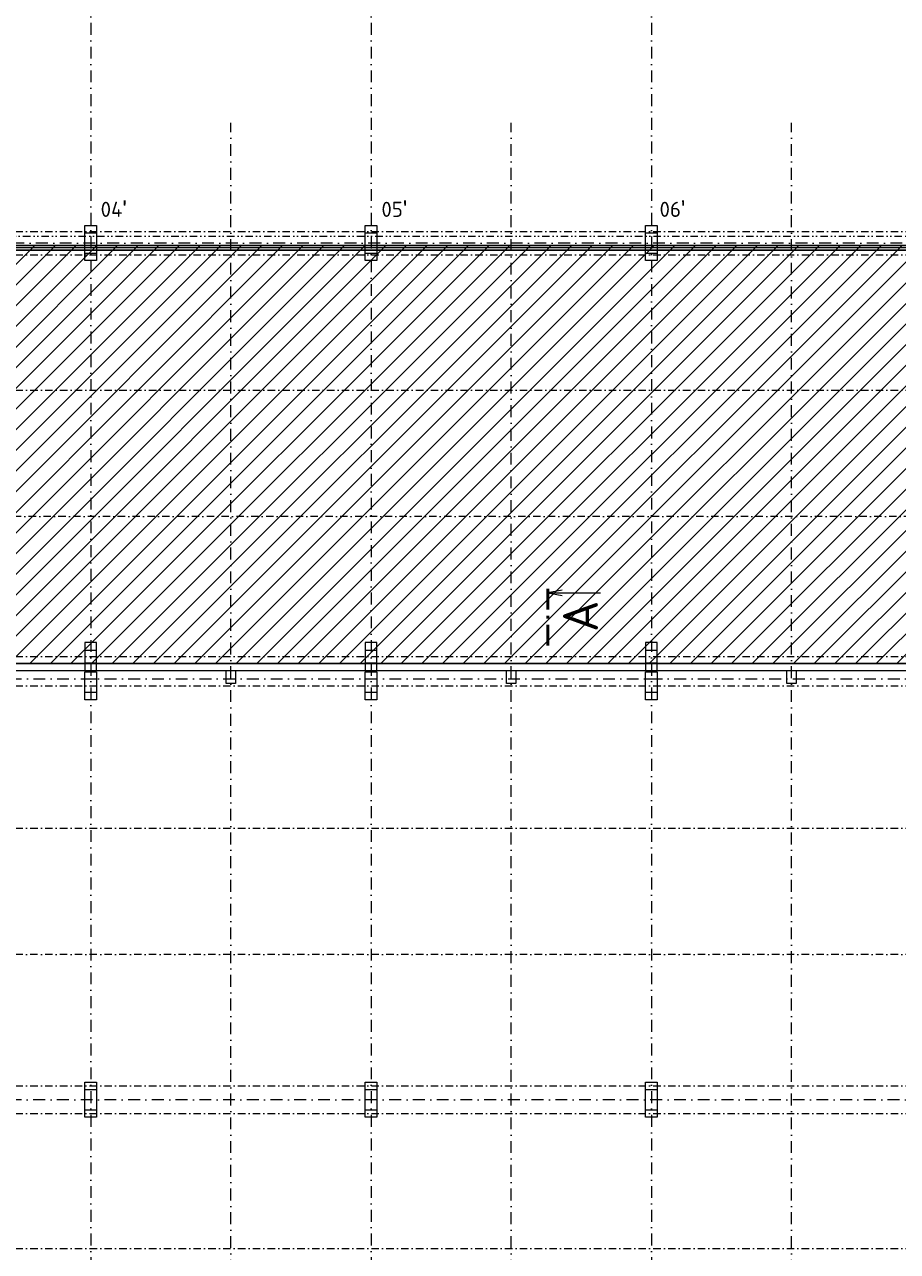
# Model space of a CAD drawing. Header units: millimetres. Extents: x -916886 to 3713765, y -2985421 to 1675785.
# Tile 71 of 256: x 855227 to 892599, y 56885 to 109403. Entities that reach past the tile are written whole.
import ezdxf
from ezdxf import colors
from ezdxf.entities.mleader import LeaderData, LeaderLine
from ezdxf.enums import TextEntityAlignment as Align
from ezdxf.math import Vec2, Vec3

# ---------------------------------------------------------------- set-up
doc = ezdxf.new("R2010")
doc.units = ezdxf.units.MM
for name, pattern in [('DASHDOT', [25.4, 12.7, -6.35, 0, -6.35]), ('DIVIDE', [31.75, 12.7, -6.35, 0, -6.35, 0, -6.35]), ('ČERCHOVANÁ', [25.4, 12.7, -6.35, 0, -6.35])]:
    doc.linetypes.add(name, pattern=pattern)
doc.layers.add('A99_N_kce-pohl', color=1, linetype='Continuous', lineweight=9)
doc.layers.add('A99_N_txt-popis-50 @ 200', color=240, linetype='Continuous', lineweight=9)
doc.styles.add('A99_popis', font='isocpeur.ttf')
doc.styles.add('ad_popis 100', font='isocpeur.ttf', dxfattribs={"height": 200})
doc.linetypes.add('IZOLACE', pattern='A,0.00254,-2.54,[134,ltypeshp.shx,S=2.54,R=0,X=-2.54,Y=0],-5.08,[134,ltypeshp.shx,S=2.54,R=180,X=2.54,Y=0],-2.54', length=10.16254)

# ---------------------------------------------------------------- blocks, each defined once
blk = doc.blocks.new('*U61')
at = {"color": 0, "linetype": 'ByBlock'}
blk.add_line((446.48, 0), (446.48, -11.25), dxfattribs=at)
at = {"color": 0, "linetype": 'ByBlock', "const_width": 0.63}
for points in [[(439.71, 0), (435.21, 0)], [(441.6, 0), (440.97, 0)], [(447.36, 0), (442.86, 0)]]:
    blk.add_lwpolyline(points, dxfattribs=at)
at = {"color": 0, "linetype": 'ByBlock'}
blk.add_lwpolyline([(447.03, -3.1), (446.48, 0), (445.93, -3.1)], dxfattribs=at)
at = {"color": 0, "linetype": 'ByBlock', "style": 'A99_popis'}
blk.add_attdef('OZNŘ_1K', (-9.63, -10.73), '', height=5, dxfattribs=at)
at = {"color": 0, "linetype": 'ByBlock', "style": 'A99_popis', "flags": 12}
blk.add_attdef('OZNŘ_2K', text='', height=5, dxfattribs=at).set_placement((444.84, -10.73), align=Align.RIGHT)

msp = doc.modelspace()

# ---------------------------------------------------------------- hatches: boundary and pattern name
at = {"layer": 'A99_N_kce-pohl', "linetype": 'Continuous', "lineweight": 5, "ltscale": 0.5, "transparency": 33554687}
h = msp.add_hatch(dxfattribs=at)
h.set_pattern_fill('ANSI31', color=1, scale=5000)
h.set_pattern_definition([(45, (0, 0), (-441.94174, 441.94174), [])])
h.paths.add_polyline_path([(821167.5, 99950), (967162.5, 99950), (967162.5, 82050), (821167.5, 82050)])

# ---------------------------------------------------------------- linework, layer by layer
at = {"layer": 'A99_N_kce-pohl', "color": 7, "linetype": 'DASHDOT', "ltscale": 25}
for p, q in [((821812.5, 100550), (966612.5, 100550)), ((821812.5, 99550), (966612.5, 99550)), ((821812.5, 82350), (954862.5, 82350)), ((821812.5, 81100), (954862.5, 81100)), ((821812.5, 63970), (954862.5, 63970)), ((821812.5, 62790), (966862.5, 62790))]:
    msp.add_line(p, q, dxfattribs=at)
at = {"layer": 'A99_N_kce-pohl', "color": 7, "linetype": 'DIVIDE', "ltscale": 25}
for p, q in [((821812.5, 100350), (966612.5, 100350)), ((821812.5, 99750), (966612.5, 99750))]:
    msp.add_line(p, q, dxfattribs=at)
at = {"layer": 'A99_N_kce-pohl', "color": 7, "linetype": 'ČERCHOVANÁ', "lineweight": 9, "ltscale": 25}
for p, q in [((828162.5, 93755.2), (960512.5, 93755.2)), ((828162.5, 75005.3), (948512.5, 75005.3))]:
    msp.add_line(p, q, dxfattribs=at)
at = {"layer": 'A99_N_kce-pohl', "color": 7, "linetype": 'DASHDOT', "ltscale": 40}
for p, q in [((820042.5, 82050), (954862.5, 82050)), ((820042.5, 81400), (954862.5, 81400)), ((966862.5, 63380), (820042.5, 63380))]:
    msp.add_line(p, q, dxfattribs=at)
at = {"layer": 'A99_N_kce-pohl', "color": 7, "linetype": 'Continuous'}
for p, q in [((827862.5, 82050), (977712.5, 82050)), ((828262.5, 81750), (954362.5, 81750))]:
    msp.add_line(p, q, dxfattribs=at)
at = {"layer": 'A99_N_kce-pohl', "color": 7, "linetype": 'Continuous', "ltscale": 2}
for points in [[(882312.5, 99300), (881812.5, 99300), (881812.5, 100800), (882312.5, 100800)], [(882312.5, 99300), (881812.5, 99300), (881812.5, 100800), (882312.5, 100800)], [(858312.5, 82950), (857812.5, 82950), (857812.5, 81750), (858312.5, 81750)], [(858312.5, 82950), (857812.5, 82950), (857812.5, 81750), (858312.5, 81750)], [(870312.5, 82950), (869812.5, 82950), (869812.5, 81750), (870312.5, 81750)], [(870312.5, 82950), (869812.5, 82950), (869812.5, 81750), (870312.5, 81750)], [(882312.5, 82950), (881812.5, 82950), (881812.5, 81750), (882312.5, 81750)], [(882312.5, 82950), (881812.5, 82950), (881812.5, 81750), (882312.5, 81750)], [(858312.5, 80500), (857812.5, 80500), (857812.5, 81700), (858312.5, 81700)], [(858312.5, 80500), (857812.5, 80500), (857812.5, 81700), (858312.5, 81700)], [(870312.5, 80500), (869812.5, 80500), (869812.5, 81700), (870312.5, 81700)], [(870312.5, 80500), (869812.5, 80500), (869812.5, 81700), (870312.5, 81700)], [(882312.5, 80500), (881812.5, 80500), (881812.5, 81700), (882312.5, 81700)], [(882312.5, 80500), (881812.5, 80500), (881812.5, 81700), (882312.5, 81700)], [(858312.5, 62630), (857812.5, 62630), (857812.5, 64130), (858312.5, 64130)], [(858312.5, 62630), (857812.5, 62630), (857812.5, 64130), (858312.5, 64130)], [(870312.5, 62630), (869812.5, 62630), (869812.5, 64130), (870312.5, 64130)], [(870312.5, 62630), (869812.5, 62630), (869812.5, 64130), (870312.5, 64130)], [(882312.5, 62630), (881812.5, 62630), (881812.5, 64130), (882312.5, 64130)], [(882312.5, 62630), (881812.5, 62630), (881812.5, 64130), (882312.5, 64130)]]:
    msp.add_lwpolyline(points, close=True, dxfattribs=at)
at = {"layer": 'A99_N_kce-pohl', "color": 7, "linetype": 'Continuous', "lineweight": 20, "ltscale": 2}
for points in [[(881812.5, 100800), (882312.5, 100800), (882312.5, 100480), (881812.5, 100480)], [(857812.5, 99620), (858312.5, 99620), (858312.5, 99300), (857812.5, 99300)], [(869812.5, 99620), (870312.5, 99620), (870312.5, 99300), (869812.5, 99300)], [(881812.5, 99620), (882312.5, 99620), (882312.5, 99300), (881812.5, 99300)], [(857812.5, 82630), (858312.5, 82630), (858312.5, 82950), (857812.5, 82950)], [(869812.5, 82630), (870312.5, 82630), (870312.5, 82950), (869812.5, 82950)], [(881812.5, 82630), (882312.5, 82630), (882312.5, 82950), (881812.5, 82950)], [(857812.5, 81750), (858312.5, 81750), (858312.5, 82070), (857812.5, 82070)], [(869812.5, 81750), (870312.5, 81750), (870312.5, 82070), (869812.5, 82070)], [(881812.5, 81750), (882312.5, 81750), (882312.5, 82070), (881812.5, 82070)], [(857812.5, 81700), (858312.5, 81700), (858312.5, 81380), (857812.5, 81380)], [(869812.5, 81700), (870312.5, 81700), (870312.5, 81380), (869812.5, 81380)], [(881812.5, 81700), (882312.5, 81700), (882312.5, 81380), (881812.5, 81380)], [(857812.5, 80820), (858312.5, 80820), (858312.5, 80500), (857812.5, 80500)], [(869812.5, 80820), (870312.5, 80820), (870312.5, 80500), (869812.5, 80500)], [(881812.5, 80820), (882312.5, 80820), (882312.5, 80500), (881812.5, 80500)], [(857812.5, 64130), (858312.5, 64130), (858312.5, 63810), (857812.5, 63810)], [(869812.5, 64130), (870312.5, 64130), (870312.5, 63810), (869812.5, 63810)], [(881812.5, 64130), (882312.5, 64130), (882312.5, 63810), (881812.5, 63810)], [(857812.5, 62950), (858312.5, 62950), (858312.5, 62630), (857812.5, 62630)], [(869812.5, 62950), (870312.5, 62950), (870312.5, 62630), (869812.5, 62630)], [(881812.5, 62950), (882312.5, 62950), (882312.5, 62630), (881812.5, 62630)]]:
    msp.add_lwpolyline(points, close=True, dxfattribs=at)
at = {"layer": 'A99_N_kce-pohl', "color": 7, "linetype": 'DASHDOT', "ltscale": 40}
msp.add_lwpolyline([(969012.5, 100050), (820437.5, 100050)], dxfattribs=at)
at = {"layer": 'A99_N_kce-pohl', "color": 7, "linetype": 'Continuous', "lineweight": 5, "ltscale": 0.5}
msp.add_lwpolyline([(821167.5, 99950), (967162.5, 99950), (967162.5, 82050), (821167.5, 82050)], close=True, dxfattribs=at)
at = {"layer": 'A99_N_kce-pohl', "color": 7, "lineweight": 30}
msp.add_lwpolyline([(822312.5, 99950), (966362.5, 99950), (966362.5, 99750), (822312.5, 99750)], close=True, dxfattribs=at)
at = {"layer": 'A99_N_kce-pohl', "color": 7, "linetype": 'IZOLACE', "lineweight": 0, "ltscale": 7}
msp.add_lwpolyline([(966368.1, 99850), (822312.5, 99850)], dxfattribs=at)
at = {"layer": 'A99_N_kce-pohl', "color": 7, "linetype": 'ČERCHOVANÁ', "lineweight": 9, "ltscale": 25}
for points in [[(960512.5, 88344.5), (828162.5, 88344.5)], [(948512.5, 69594.7), (828162.5, 69594.7)]]:
    msp.add_lwpolyline(points, dxfattribs=at)
at = {"layer": 'A99_N_kce-pohl', "color": 7, "linetype": 'Continuous', "lineweight": 20, "ltscale": 2}
for points in [[(864262.5, 81750), (864262.5, 81200), (863862.5, 81200), (863862.5, 81750)], [(876262.5, 81750), (876262.5, 81200), (875862.5, 81200), (875862.5, 81750)], [(888262.5, 81750), (888262.5, 81200), (887862.5, 81200), (887862.5, 81750)]]:
    msp.add_lwpolyline(points, dxfattribs=at)

# ---------------------------------------------------------------- texts
at = {"layer": 'A99_N_kce-pohl', "color": 7, "lineweight": 0, "insert": (882412.5, 101872.5), "char_height": 650, "attachment_point": 1, "style": 'ad_popis 100'}
msp.add_mtext_dynamic_manual_height_columns("06{\\fArial|b0|i0|c238|p34;\\H1.08333x;'}", width=832.5, gutter_width=1000, heights=[0], dxfattribs=at)

# ---------------------------------------------------------------- leaders
at = {"layer": 'A99_N_txt-popis-50 @ 200', "lineweight": 9}
ml = msp.add_multileader_mtext('Standard', dxfattribs=at)
ml.set_content('\\A1;{\\C256;4 x prof. UPE 200\\P(svařeno)}', color=1, style='A99_popis')
ml.set_leader_properties(color=256, linetype='ByLayer', lineweight=-1)
ml.build(insert=Vec2(0, 0))
ml.multileader.update_dxf_attribs({"dogleg_length": 6.4, "arrow_head_size": 200, "scale": 200})
ctx = ml.context
ctx.base_point, ctx.scale, ctx.char_height, ctx.arrow_head_size, ctx.landing_gap_size, ctx.plane_origin = Vec3(9575, 95650), 200, 400, 200, 400, Vec3(8542.5, 87075.8)
notes = []
notes.append((ctx, [(0, (1, 1, 0), (8295, 95650), (1, 0), 1280, [(0, [(5750, 93635)], 0, [])])]))
ctx.mtext.insert, ctx.mtext.width, ctx.mtext.flow_direction = Vec3(9975, 95870), 4429.388, 5
ml = msp.add_multileader_mtext('Standard', dxfattribs=at)
ml.set_content('\\A1;{\\C256;výměna sekčních vrat}', color=1, style='A99_popis')
ml.set_leader_properties(color=256, linetype='ByLayer', lineweight=-1)
ml.build(insert=Vec2(0, 0))
ml.multileader.update_dxf_attribs({"dogleg_length": 6.4, "arrow_head_size": 200, "scale": 200})
ctx = ml.context
ctx.base_point, ctx.scale, ctx.char_height, ctx.arrow_head_size, ctx.landing_gap_size, ctx.plane_origin = Vec3(9575, 92260), 200, 400, 200, 400, Vec3(8542.5, 83685.8)
notes.append((ctx, [(0, (1, 1, 0), (8295, 92260), (1, 0), 1280, [(0, [(5750, 92260)], 0, [])])]))
ctx.mtext.insert, ctx.mtext.width, ctx.mtext.flow_direction = Vec3(9975, 92520), 6135.37, 5
ml = msp.add_multileader_mtext('Standard', dxfattribs=at)
ml.set_content('\\A1;{\\C256;2 x prof. UPE 200\\P(svařeno)}', color=1, style='A99_popis')
ml.set_leader_properties(color=256, linetype='ByLayer', lineweight=-1)
ml.build(insert=Vec2(0, 0))
ml.multileader.update_dxf_attribs({"dogleg_length": 6.4, "arrow_head_size": 200, "scale": 200})
ctx = ml.context
ctx.base_point, ctx.scale, ctx.char_height, ctx.arrow_head_size, ctx.landing_gap_size, ctx.plane_origin = Vec3(9575, 90275), 200, 400, 200, 400, Vec3(8542.5, 81700.8)
notes.append((ctx, [(0, (1, 1, 0), (8295, 90275), (1, 0), 1280, [(0, [(5750, 88260)], 0, [])])]))
ctx.mtext.insert, ctx.mtext.width, ctx.mtext.flow_direction = Vec3(9975, 90495), 4413.101, 5
ml = msp.add_multileader_mtext('Standard', dxfattribs=at)
ml.set_content('\\A1;{\\C256;demontáž sekčních vrat}', color=1, style='A99_popis')
ml.set_leader_properties(color=256, linetype='ByLayer', lineweight=-1)
ml.build(insert=Vec2(0, 0))
ml.multileader.update_dxf_attribs({"dogleg_length": 6.4, "arrow_head_size": 600, "scale": 200})
ctx = ml.context
ctx.base_point, ctx.scale, ctx.char_height, ctx.arrow_head_size, ctx.landing_gap_size, ctx.plane_origin = Vec3(309735, 89957.5), 200, 650, 600, 400, Vec3(315070, 91858.8)
notes.append((ctx, [(0, (1, 1, 0), (308455, 89957.5), (1, 0), 1280, [(0, [(306335, 89960)], 0, [])])]))
ctx.mtext.insert, ctx.mtext.width, ctx.mtext.flow_direction = Vec3(310135, 90282.7), 9694.929, 5
ml = msp.add_multileader_mtext('Standard', dxfattribs=at)
ml.set_content('\\A1;{\\C256;zazdění okenního otvoru}', color=1, style='A99_popis')
ml.set_leader_properties(color=256, linetype='ByLayer', lineweight=-1)
ml.build(insert=Vec2(0, 0))
ml.multileader.update_dxf_attribs({"dogleg_length": 6.4, "arrow_head_size": 200, "scale": 200})
ctx = ml.context
ctx.base_point, ctx.scale, ctx.char_height, ctx.arrow_head_size, ctx.landing_gap_size, ctx.plane_origin = Vec3(9575, 88710), 200, 400, 200, 400, Vec3(8542.5, 80135.8)
notes.append((ctx, [(0, (1, 1, 0), (8295, 88710), (1, 0), 1280, [(0, [(5750, 86695)], 0, [])])]))
ctx.mtext.insert, ctx.mtext.width, ctx.mtext.flow_direction = Vec3(9975, 88910.2), 6135.37, 5
ml = msp.add_multileader_mtext('Standard', dxfattribs=at)
ml.set_content('\\A1;{\\C256;osazení nových dveří\\P(požární únik)}', color=1, style='A99_popis')
ml.set_leader_properties(color=256, linetype='ByLayer', lineweight=-1)
ml.build(insert=Vec2(0, 0))
ml.multileader.update_dxf_attribs({"dogleg_length": 6.4, "arrow_head_size": 200, "scale": 200})
ctx = ml.context
ctx.base_point, ctx.scale, ctx.char_height, ctx.arrow_head_size, ctx.landing_gap_size, ctx.plane_origin = Vec3(9575, 87510), 200, 400, 200, 400, Vec3(8542.5, 78935.8)
notes.append((ctx, [(0, (1, 1, 0), (8295, 87510), (1, 0), 1280, [(0, [(5750, 85495)], 0, [])])]))
ctx.mtext.insert, ctx.mtext.width, ctx.mtext.flow_direction = Vec3(9975, 87770), 5317.307, 5
ml = msp.add_multileader_mtext('Standard', dxfattribs=at)
ml.set_content('\\A1;{\\C256;EI 45 DP1\\P(odolnost pláště)}', color=1, style='A99_popis')
ml.set_leader_properties(color=256, linetype='ByLayer', lineweight=-1)
ml.build(insert=Vec2(0, 0))
ml.multileader.update_dxf_attribs({"dogleg_length": 6.4, "arrow_head_size": 200, "scale": 200})
ctx = ml.context
ctx.base_point, ctx.scale, ctx.char_height, ctx.arrow_head_size, ctx.landing_gap_size, ctx.plane_origin = Vec3(23857.5, 83985), 200, 400, 200, 400, Vec3(22825, 75410.8)
notes.append((ctx, [(0, (1, 1, 0), (22577.5, 83985), (1, 0), 1280, [(0, [(22577.5, 82150)], 0, [])])]))
ctx.mtext.insert, ctx.mtext.width, ctx.mtext.flow_direction = Vec3(24257.5, 84245), 4496.499, 5
ml = msp.add_multileader_mtext('Standard', dxfattribs=at)
ml.set_content('\\A1;{\\C256;EI 45 DP1\\P(odolnost pláště)}', color=1, style='A99_popis')
ml.set_leader_properties(color=256, linetype='ByLayer', lineweight=-1)
ml.build(insert=Vec2(0, 0))
ml.multileader.update_dxf_attribs({"dogleg_length": 6.4, "arrow_head_size": 200, "scale": 200})
ctx = ml.context
ctx.base_point, ctx.scale, ctx.char_height, ctx.arrow_head_size, ctx.landing_gap_size, ctx.plane_origin = Vec3(120297.5, 83985), 200, 400, 200, 400, Vec3(119265, 75410.8)
notes.append((ctx, [(0, (1, 1, 0), (119017.5, 83985), (1, 0), 1280, [(0, [(119017.5, 82150)], 0, [])])]))
ctx.mtext.insert, ctx.mtext.width, ctx.mtext.flow_direction = Vec3(120697.5, 84245), 4496.499, 5
ml = msp.add_multileader_mtext('Standard', dxfattribs=at)
ml.set_content('\\A1;{\\C256;demontáž pásových střešních světlíků}', color=1, style='A99_popis')
ml.set_leader_properties(color=256, linetype='ByLayer', lineweight=-1)
ml.build(insert=Vec2(0, 0))
ml.multileader.update_dxf_attribs({"dogleg_length": 3.23, "arrow_head_size": 200, "scale": 200})
ctx = ml.context
ctx.base_point, ctx.scale, ctx.char_height, ctx.arrow_head_size, ctx.landing_gap_size, ctx.plane_origin = Vec3(331775, 59605), 200, 400, 200, 250, Vec3(337745, 55109)
notes.append((ctx, [(0, (1, 1, 0), (331130, 59605), (1, 0), 645, [(0, [(331130, 57005.3)], 0, [])])]))
ctx.mtext.insert, ctx.mtext.width, ctx.mtext.flow_direction = Vec3(332025, 59865), 9848.317, 5
ctx.mtext.has_bg_fill, ctx.mtext.bg_color, ctx.mtext.bg_scale_factor, ctx.mtext.bg_transparency, ctx.mtext.use_window_bg_color = 1, -1073741824, 1, 0, 1
for ctx, leaders in notes:
    for number, flags, end, landing, length, lines in leaders:
        leader = LeaderData()
        leader.index, (leader.has_last_leader_line, leader.has_dogleg_vector, leader.attachment_direction) = number, flags
        leader.last_leader_point, leader.dogleg_vector, leader.dogleg_length = Vec3(end), Vec3(landing), length
        for number, points, colour, breaks in lines:
            line = LeaderLine()
            line.index, line.vertices, line.color, line.breaks = number, Vec3.list(points), colors.encode_raw_color(colour), breaks
            leader.lines.append(line)
        ctx.leaders.append(leader)

# ---------------------------------------------------------------- next in the draw order: linework, layer by layer
at = {"layer": 'A99_N_kce-pohl', "color": 7, "linetype": 'DASHDOT', "ltscale": 40}
for p, q in [((858062.5, 139955), (858062.5, -5085)), ((870062.5, 139955), (870062.5, -5085)), ((882062.5, 139955), (882062.5, -5085))]:
    msp.add_line(p, q, dxfattribs=at)
at = {"layer": 'A99_N_kce-pohl', "color": 7, "linetype": 'ČERCHOVANÁ', "lineweight": 9, "ltscale": 25}
msp.add_line((828162.5, 57005.3), (960512.5, 57005.3), dxfattribs=at)
at = {"layer": 'A99_N_kce-pohl', "color": 7, "linetype": 'DASHDOT', "ltscale": 40}
for points in [[(864062.5, 22490), (864062.5, 105200)], [(876062.5, 22490), (876062.5, 105200)], [(888062.5, 22490), (888062.5, 105200)]]:
    msp.add_lwpolyline(points, dxfattribs=at)

# ---------------------------------------------------------------- next in the draw order: block references
at = {"layer": 'A99_N_kce-pohl', "color": 7}
ref = msp.add_blockref('*U61', (877630, -4220), dxfattribs=dict(at, xscale=200, yscale=200, zscale=200, rotation=90))
ref.add_attrib('OZNŘ_2K', 'A', dxfattribs={"layer": '0', "color": 0, "linetype": 'ByBlock', "height": 1500, "rotation": 90, "style": 'A99_popis', "flags": 12}).set_placement((879775.2, 84749), align=Align.RIGHT)

# ---------------------------------------------------------------- next in the draw order: texts
at = {"layer": 'A99_N_kce-pohl', "color": 7, "lineweight": 0, "char_height": 650, "attachment_point": 1, "style": 'ad_popis 100', "bg_fill": 2}
for s, insert in [("04{\\fArial|b0|i0|c238|p34;\\H1.08333x;'}", (858485, 101872.5)), ("05{\\fArial|b0|i0|c238|p34;\\H1.08333x;'}", (870505, 101872.5))]:
    msp.add_mtext_dynamic_manual_height_columns(s, width=832.5, gutter_width=1000, heights=[0], dxfattribs=dict(at, insert=insert))

# ---------------------------------------------------------------- next in the draw order: linework, layer by layer
at = {"layer": 'A99_N_kce-pohl', "color": 7, "linetype": 'Continuous', "ltscale": 2}
for points in [[(858312.5, 99300), (857812.5, 99300), (857812.5, 100800), (858312.5, 100800)], [(858312.5, 99300), (857812.5, 99300), (857812.5, 100800), (858312.5, 100800)], [(870312.5, 99300), (869812.5, 99300), (869812.5, 100800), (870312.5, 100800)], [(870312.5, 99300), (869812.5, 99300), (869812.5, 100800), (870312.5, 100800)]]:
    msp.add_lwpolyline(points, close=True, dxfattribs=at)
at = {"layer": 'A99_N_kce-pohl', "color": 7, "linetype": 'Continuous', "lineweight": 20, "ltscale": 2}
for points in [[(857812.5, 100800), (858312.5, 100800), (858312.5, 100480), (857812.5, 100480)], [(869812.5, 100800), (870312.5, 100800), (870312.5, 100480), (869812.5, 100480)]]:
    msp.add_lwpolyline(points, close=True, dxfattribs=at)

doc.saveas('drawing.dxf')
